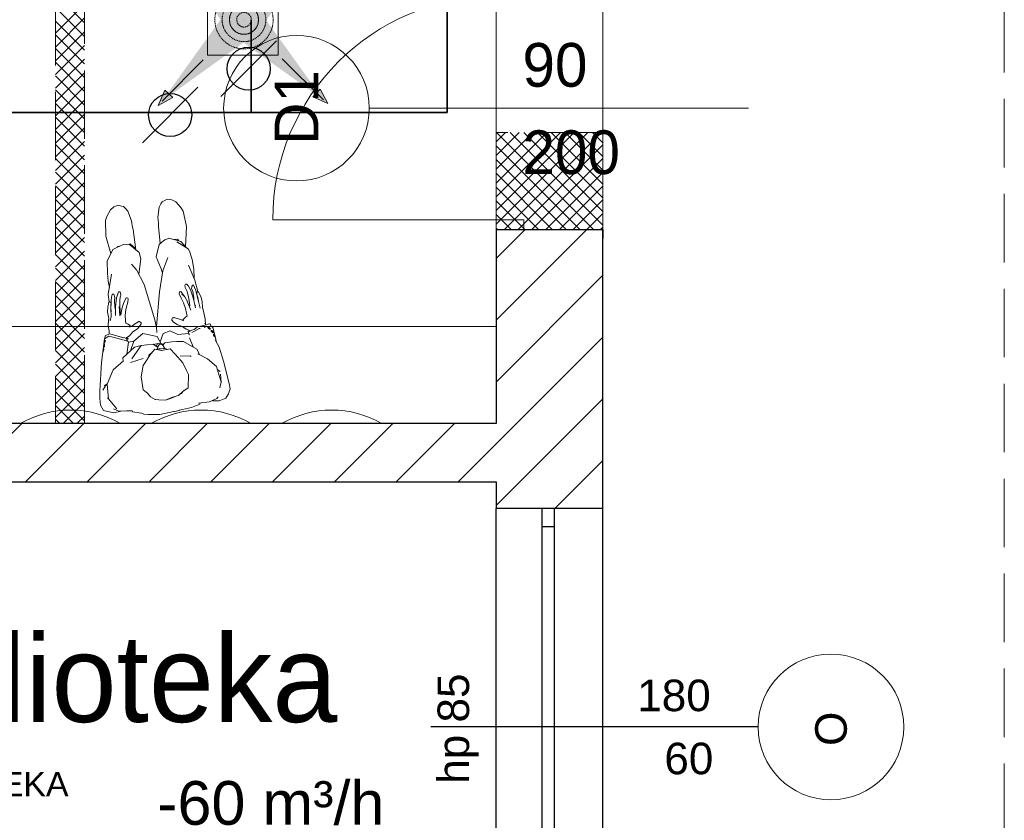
# Model space of a CAD drawing. Header units: millimetres. Extents: x -40063 to 512011, y 350190 to 687060.
# Tile 76 of 256: x 160420 to 164476, y 466942 to 470241. Entities that reach past the tile are written whole.
import ezdxf

# ---------------------------------------------------------------- set-up
doc = ezdxf.new("R2010")
doc.units = ezdxf.units.MM
doc.linetypes.add('DASHED', pattern=[0.75, 0.5, -0.25])
doc.linetypes.add('Krawędzie ukryte', pattern=[391.222223, 282.222223, -109])
doc.layers.get('0').update_dxf_attribs({"color": 8})
doc.layers.add('AP_nawiew N2', color=4, linetype='Continuous', lineweight=35)
for name, color, linetype in [('Elementy Modelu - Strefy', 8, 'Continuous'), ('IS_opisy', 7, 'Continuous'), ('IS_urządzenia', 7, 'Continuous'), ('J_opis pomieszczeń', 8, 'Continuous'), ('Konstrukcja - Ściany zew', 8, 'Continuous'), ('Opisy - Teksty', 8, 'Continuous'), ('Wnętrze - Umeblowanie', 8, 'Continuous'), ('X_ref', 8, 'Continuous')]:
    doc.layers.add(name, color=color, linetype=linetype)
doc.styles.add('FDBES', font='simplex.shx')
doc.styles.add('GENERATED_STYLE_1', font='arial.ttf')
doc.styles.add('GENERATED_STYLE_2', font='txt')
doc.styles.add('Schedule-Header', font='arial.ttf')
doc.dimstyles.new('FDBES', dxfattribs={"dimscale": 50, "dimtxt": 4, "dimasz": 2.5, "dimexe": 0.8, "dimexo": 2, "dimgap": 1, "dimtad": 1, "dimdsep": 46, "dimtxsty": 'FDBES', "dimcen": 2.5, "dimclrd": 4, "dimclre": 5, "dimadec": 0, "dimazin": 0, "dimtfac": 1, "dimtmove": 0, "dimatfit": 3, "dimfxl": 1, "dimarcsym": 0})

# ---------------------------------------------------------------- blocks, each defined once
blk = doc.blocks.new('A$C641D9A09')
at = {"layer": 'IS_urządzenia', "color": 7}
blk.add_line((0, 0), (228.9, 228.9), dxfattribs=at)
blk.add_circle((114.4, 114.4), 88.9, dxfattribs=at)
blk = doc.blocks.new('A$C652FA4B4')
blk.add_blockref('A$C641D9A09', (0, 0))
blk = doc.blocks.new('fdgdfg')
at = {"layer": 'Elementy Modelu - Strefy', "linetype": 'Continuous', "lineweight": 0}
for p, q in [((-180860.3, 467539.9), (-180860.3, 457379.9)), ((-181300.3, 460139.9), (-181300.3, 466119.9))]:
    blk.add_line(p, q, dxfattribs=at)
at = {"layer": 'Elementy Modelu - Strefy', "color": 8, "linetype": 'Continuous', "lineweight": 0}
for p, q in [((-186316.2, 460139.9), (-181300.3, 460139.9)), ((-181300.3, 459899.9), (-184780.3, 459899.9)), ((-181300.3, 457499.9), (-181300.3, 459899.9))]:
    blk.add_line(p, q, dxfattribs=at)
at = {"layer": 'Konstrukcja - Ściany zew', "linetype": 'Krawędzie ukryte', "lineweight": 15}
blk.add_line((-179206.3, 468519.9), (-179206.3, 456749.9), dxfattribs=at)
at = {"layer": 'Konstrukcja - Ściany zew', "color": 8, "linetype": 'Krawędzie ukryte', "lineweight": 13}
for p, q in [((-183115.7, 462289.9), (-183115.7, 460139.9)), ((-182995.7, 460139.9), (-182995.7, 462289.9)), ((-180860.3, 461339.9), (-181300.3, 461339.9)), ((-181300.3, 461339.9), (-181300.3, 460939.9)), ((-180860.3, 460939.9), (-180860.3, 461339.9)), ((-181300.3, 460939.9), (-180860.3, 460939.9)), ((-183115.7, 460139.9), (-182995.7, 460139.9))]:
    blk.add_line(p, q, dxfattribs=at)
at = {"layer": 'Konstrukcja - Ściany zew', "color": 8, "linetype": 'Continuous', "lineweight": 13}
for p, q in [((-182995.7, 461792.1), (-183115.7, 461912.1)), ((-183115.7, 461748.4), (-182995.7, 461868.4)), ((-182995.7, 461735.5), (-183115.7, 461855.5)), ((-183115.7, 461691.8), (-182995.7, 461811.8)), ((-182995.7, 461678.9), (-183115.7, 461798.9)), ((-183115.7, 461635.2), (-182995.7, 461755.2)), ((-182995.7, 461622.4), (-183115.7, 461742.4)), ((-183115.7, 461578.7), (-182995.7, 461698.7)), ((-182995.7, 461565.8), (-183115.7, 461685.8)), ((-183115.7, 461522.1), (-182995.7, 461642.1)), ((-182995.7, 461509.2), (-183115.7, 461629.2)), ((-183115.7, 461465.5), (-182995.7, 461585.5)), ((-182995.7, 461452.6), (-183115.7, 461572.6)), ((-183115.7, 461409), (-182995.7, 461529)), ((-182995.7, 461396.1), (-183115.7, 461516.1)), ((-183115.7, 461352.4), (-182995.7, 461472.4)), ((-182995.7, 461339.5), (-183115.7, 461459.5)), ((-181822.5, 461439.9), (-180260.3, 461439.9)), ((-183115.7, 461295.8), (-182995.7, 461415.8)), ((-182995.7, 461282.9), (-183115.7, 461402.9)), ((-183115.7, 461239.3), (-182995.7, 461359.3)), ((-182995.7, 461226.4), (-183115.7, 461346.4)), ((-181300.3, 461301.1), (-181261.4, 461339.9)), ((-181300.3, 461244.5), (-181204.9, 461339.9)), ((-181300.3, 461187.9), (-181148.3, 461339.9)), ((-181300.3, 461131.3), (-181091.7, 461339.9)), ((-181300.3, 461074.8), (-181035.2, 461339.9)), ((-181300.3, 461018.2), (-180978.6, 461339.9)), ((-181300.3, 460961.6), (-180922, 461339.9)), ((-180899, 460939.9), (-181299, 461339.9)), ((-181265.4, 460939.9), (-180865.4, 461339.9)), ((-180860.3, 460957.7), (-181242.4, 461339.9)), ((-180860.3, 461014.3), (-181185.8, 461339.9)), ((-180860.3, 461070.9), (-181129.3, 461339.9)), ((-180860.3, 461127.4), (-181072.7, 461339.9)), ((-180860.3, 461184), (-181016.1, 461339.9)), ((-180860.3, 461240.6), (-180959.6, 461339.9)), ((-180860.3, 461297.1), (-180903, 461339.9)), ((-183115.7, 461182.7), (-182995.7, 461302.7)), ((-182995.7, 461169.8), (-183115.7, 461289.8)), ((-180955.5, 460939.9), (-181300.3, 461284.6)), ((-181208.9, 460939.9), (-180860.3, 461288.5)), ((-183115.7, 461126.1), (-182995.7, 461246.1)), ((-182995.7, 461113.2), (-183115.7, 461233.2)), ((-181012.1, 460939.9), (-181300.3, 461228)), ((-181152.3, 460939.9), (-180860.3, 461231.9)), ((-183115.7, 461069.6), (-182995.7, 461189.6)), ((-182995.7, 461056.7), (-183115.7, 461176.7)), ((-181068.7, 460939.9), (-181300.3, 461171.5)), ((-181095.7, 460939.9), (-180860.3, 461175.4)), ((-183115.7, 461013), (-182995.7, 461133)), ((-182995.7, 461000.1), (-183115.7, 461120.1)), ((-181125.2, 460939.9), (-181300.3, 461114.9)), ((-181039.2, 460939.9), (-180860.3, 461118.8)), ((-183115.7, 460956.4), (-182995.7, 461076.4)), ((-182995.7, 460943.5), (-183115.7, 461063.5)), ((-181181.8, 460939.9), (-181300.3, 461058.3)), ((-180982.6, 460939.9), (-180860.3, 461062.2)), ((-183115.7, 460899.9), (-182995.7, 461019.9)), ((-182995.7, 460887), (-183115.7, 461007)), ((-181238.4, 460939.9), (-181300.3, 461001.7)), ((-180926, 460939.9), (-180860.3, 461005.7)), ((-183115.7, 460843.3), (-182995.7, 460963.3)), ((-182995.7, 460830.4), (-183115.7, 460950.4)), ((-181300.3, 460979.9), (-182220.3, 460979.9)), ((-181300.3, 460939.9), (-181300.3, 460979.9)), ((-181300.3, 460979.9), (-181185.3, 460979.9)), ((-181294.9, 460939.9), (-181300.3, 460945.2)), ((-181185.3, 460979.9), (-181185.3, 460939.9)), ((-180869.5, 460939.9), (-180860.3, 460949.1)), ((-183115.7, 460786.7), (-182995.7, 460906.7)), ((-181185.3, 460939.9), (-181300.3, 460939.9)), ((-181300.3, 460939.9), (-181185.3, 460939.9)), ((-181300.3, 460939.9), (-181300.3, 460902.9)), ((-181185.3, 460939.9), (-180860.3, 460939.9)), ((-180860.3, 460939.9), (-180860.3, 460902.9)), ((-182995.7, 460773.8), (-183115.7, 460893.8)), ((-183115.7, 460730.2), (-182995.7, 460850.2)), ((-182995.7, 460717.3), (-183115.7, 460837.3)), ((-183115.7, 460673.6), (-182995.7, 460793.6)), ((-182995.7, 460660.7), (-183115.7, 460780.7)), ((-183115.7, 460617), (-182995.7, 460737)), ((-182995.7, 460604.1), (-183115.7, 460724.1)), ((-183115.7, 460560.4), (-182995.7, 460680.4)), ((-182995.7, 460547.5), (-183115.7, 460667.5)), ((-183115.7, 460503.9), (-182995.7, 460623.9)), ((-182995.7, 460491), (-183115.7, 460611)), ((-185925.5, 460539.9), (-181300.3, 460539.9)), ((-183115.7, 460447.3), (-182995.7, 460567.3)), ((-182995.7, 460434.4), (-183115.7, 460554.4)), ((-183115.7, 460390.7), (-182995.7, 460510.7)), ((-182995.7, 460377.8), (-183115.7, 460497.8)), ((-183115.7, 460334.2), (-182995.7, 460454.2)), ((-182995.7, 460321.3), (-183115.7, 460441.3)), ((-183115.7, 460277.6), (-182995.7, 460397.6)), ((-182995.7, 460264.7), (-183115.7, 460384.7)), ((-183115.7, 460221), (-182995.7, 460341)), ((-182995.7, 460208.1), (-183115.7, 460328.1)), ((-183115.7, 460164.5), (-182995.7, 460284.5)), ((-182995.7, 460151.6), (-183115.7, 460271.6)), ((-183040.5, 460139.9), (-183115.7, 460215)), ((-183083.7, 460139.9), (-182995.7, 460227.9)), ((-183027.1, 460139.9), (-182995.7, 460171.3)), ((-183097.1, 460139.9), (-183115.7, 460158.4))]:
    blk.add_line(p, q, dxfattribs=at)
at = {"layer": 'Konstrukcja - Ściany zew', "color": 8, "linetype": 'Continuous'}
for p, q in [((-181300.3, 460820.3), (-181180.7, 460939.9)), ((-181300.3, 460565.7), (-180926.1, 460939.9)), ((-181300.3, 460939.9), (-181300.3, 460902.9)), ((-181300.3, 460939.9), (-181185.3, 460939.9)), ((-181300.3, 460939.9), (-181300.3, 460139.9)), ((-181185.3, 460939.9), (-180860.3, 460939.9)), ((-180860.3, 460939.9), (-180860.3, 460902.9)), ((-180860.3, 459789.9), (-180860.3, 460939.9)), ((-181300.3, 460311.2), (-180860.3, 460751.2)), ((-181300.3, 460056.6), (-180860.3, 460496.6)), ((-181300.3, 459802.1), (-180860.3, 460242.1)), ((-181057.9, 459789.9), (-180860.3, 459987.5)), ((-181300.3, 459899.9), (-181300.3, 459789.9)), ((-181110.3, 459789.9), (-181300.3, 459789.9)), ((-181060.3, 459789.9), (-181110.3, 459789.9)), ((-180860.3, 459789.9), (-181060.3, 459789.9))]:
    blk.add_line(p, q, dxfattribs=at)
at = {"layer": 'Konstrukcja - Ściany zew', "linetype": 'Continuous'}
for p, q in [((-181300.3, 460139.9), (-186316.2, 460139.9)), ((-183493.5, 459899.9), (-183253.5, 460139.9)), ((-183238.9, 459899.9), (-182998.9, 460139.9)), ((-182984.3, 459899.9), (-182744.3, 460139.9)), ((-182729.8, 459899.9), (-182489.8, 460139.9)), ((-182475.2, 459899.9), (-182235.2, 460139.9)), ((-182220.7, 459899.9), (-181980.7, 460139.9)), ((-181966.1, 459899.9), (-181726.1, 460139.9)), ((-181711.6, 459899.9), (-181471.6, 460139.9)), ((-181457, 459899.9), (-181300.3, 460056.6)), ((-184780.3, 459899.9), (-181300.3, 459899.9)), ((-181300.3, 457989.9), (-181300.3, 459789.9)), ((-181110.3, 459714.9), (-181110.3, 459789.9)), ((-181060.3, 459789.9), (-181110.3, 459789.9)), ((-181060.3, 459789.9), (-181060.3, 459714.9)), ((-180860.3, 457989.9), (-180860.3, 459789.9)), ((-181060.3, 459714.9), (-181110.3, 459714.9)), ((-181110.3, 458064.9), (-181110.3, 459714.9)), ((-181060.3, 459714.9), (-181060.3, 458064.9)), ((-180220.4, 458889.9), (-181568.5, 458889.9))]:
    blk.add_line(p, q, dxfattribs=at)
at = {"layer": 'Konstrukcja - Ściany zew', "color": 8, "linetype": 'Continuous', "lineweight": 13}
for centre, radius, start, end in [((-181300.3, 460979.9), 920, 90, 180), ((-182122.5, 461439.9), 300, 90, 270), ((-182122.5, 461439.9), 300, 270, 90), ((-183053.7, 459787.1), 408.9, 59.6181, 120.3819), ((-182515.4, 459787.1), 408.9, 59.6181, 120.3819), ((-182515.4, 459787.1), 408.9, 59.6181, 120.3819), ((-181977.1, 459787.1), 408.9, 59.6181, 120.3819)]:
    blk.add_arc(centre, radius, start, end, dxfattribs=at)
at = {"layer": 'Konstrukcja - Ściany zew', "color": 251, "linetype": 'Continuous', "lineweight": 13}
for start, end in [(90, 270), (270, 90)]:
    blk.add_arc((-179920.4, 458889.9), 300, start, end, dxfattribs=at)
at = {"layer": 'Wnętrze - Umeblowanie', "color": 8, "linetype": 'Continuous', "lineweight": 13}
for p, q in [((-182655.9, 461064.3), (-182667.9, 461057.6)), ((-182636.5, 461062.4), (-182655.9, 461064.3)), ((-182875, 461033.6), (-182889, 461021.3)), ((-182856.6, 461040.1), (-182875, 461033.6)), ((-182843.3, 461036.5), (-182856.6, 461040.1)), ((-182834.8, 461034.1), (-182843.3, 461036.5)), ((-182827.8, 461028.3), (-182834.8, 461034.1)), ((-182827.8, 461028.3), (-182817.5, 461015.7)), ((-182693.4, 460989), (-182688, 461031.4)), ((-182688, 461031.4), (-182681, 461046)), ((-182675.6, 461053.3), (-182681, 461046)), ((-182667.9, 461057.6), (-182675.6, 461053.3)), ((-182620, 461053.7), (-182636.5, 461062.4)), ((-182620, 461053.7), (-182599.2, 461030.6)), ((-182589.2, 461015.6), (-182599.2, 461030.6)), ((-182903.6, 460993.8), (-182909.8, 460976.9)), ((-182903.6, 460993.8), (-182889, 461021.3)), ((-182817.5, 461015.7), (-182802.2, 460975.9)), ((-182692.9, 460978.5), (-182693.4, 460989)), ((-182589.2, 461015.6), (-182576.2, 460952.3)), ((-182907.3, 460912.4), (-182909.8, 460976.9)), ((-182802.2, 460975.9), (-182800.2, 460965.5)), ((-182800.3, 460965.6), (-182800.2, 460965.5)), ((-182800.2, 460965.5), (-182799.3, 460954.7)), ((-182799.3, 460954.7), (-182795.9, 460939.4)), ((-182692.9, 460978.5), (-182692.8, 460978.5)), ((-182691.2, 460967.8), (-182692.9, 460978.5)), ((-182690.9, 460952.1), (-182691.2, 460967.8)), ((-182683.7, 460881.8), (-182690.9, 460952.1)), ((-182579.8, 460868.4), (-182576.2, 460952.3)), ((-182907.3, 460912.4), (-182886.8, 460841.6)), ((-182795.9, 460939.4), (-182784.3, 460856.5)), ((-182669.3, 460894.6), (-182648.4, 460904.2)), ((-182648.4, 460904.2), (-182599.2, 460890.7)), ((-182834.3, 460879.7), (-182879.1, 460857.4)), ((-182860.6, 460866.6), (-182859.2, 460869.9)), ((-182859.2, 460869.9), (-182852, 460870.9)), ((-182809.2, 460877.3), (-182834.3, 460879.7)), ((-182811.8, 460877.6), (-182807.9, 460880.6)), ((-182770.9, 460845.2), (-182809.2, 460877.3)), ((-182807.9, 460880.6), (-182786.9, 460863.6)), ((-182786.9, 460863.6), (-182785.6, 460857.6)), ((-182688, 460878), (-182700.6, 460827.2)), ((-182669.3, 460894.6), (-182688, 460878)), ((-182666.7, 460895.8), (-182665.2, 460897.8)), ((-182665.2, 460897.8), (-182663.7, 460897.2)), ((-182626.7, 460898.2), (-182612.9, 460899.6)), ((-182615.1, 460888.7), (-182568.4, 460860.6)), ((-182612.9, 460899.6), (-182607.8, 460893)), ((-182578.1, 460866.5), (-182599.2, 460890.7)), ((-182568.4, 460860.6), (-182563.8, 460850.2)), ((-182879.1, 460857.4), (-182902.3, 460809.5)), ((-182764, 460819.3), (-182770.9, 460845.2)), ((-182700.6, 460827.2), (-182680.2, 460777.5)), ((-182673, 460769.2), (-182653, 460824.5)), ((-182552.2, 460816.1), (-182563.8, 460850.2)), ((-182902.3, 460809.5), (-182900.9, 460759.3)), ((-182802.5, 460797.3), (-182781.1, 460773.5)), ((-182764, 460819.3), (-182772.1, 460756.3)), ((-182541.6, 460731.8), (-182567.5, 460793.4)), ((-182545.9, 460777), (-182552.2, 460816.1)), ((-182898.7, 460727.2), (-182900.9, 460759.3)), ((-182897.7, 460671.4), (-182885.1, 460755.2)), ((-182781.1, 460773.5), (-182749.4, 460712.7)), ((-182673, 460769.2), (-182687.1, 460683.7)), ((-182680.2, 460777.5), (-182674.5, 460760.2)), ((-182544.7, 460739.1), (-182545.9, 460777)), ((-182893.3, 460700.6), (-182898.7, 460727.2)), ((-182749.4, 460712.7), (-182706.1, 460568.1)), ((-182581.9, 460709.2), (-182581.3, 460711.9)), ((-182580.6, 460701.3), (-182581.9, 460709.2)), ((-182579.3, 460714.2), (-182581.3, 460711.9)), ((-182580.6, 460701.3), (-182572.5, 460684.7)), ((-182574.6, 460715.1), (-182579.3, 460714.2)), ((-182567.4, 460706.2), (-182574.6, 460715.1)), ((-182567.4, 460706.2), (-182558.6, 460691.3)), ((-182554.9, 460696.3), (-182553.2, 460704.9)), ((-182552.9, 460707.4), (-182553.7, 460700.4)), ((-182553.7, 460700.4), (-182553.7, 460700.4)), ((-182552.1, 460710.8), (-182552.9, 460707.4)), ((-182552.1, 460710.8), (-182550, 460711)), ((-182546.3, 460711), (-182550, 460711)), ((-182542.3, 460701.3), (-182546.3, 460711)), ((-182536.5, 460688), (-182542.3, 460701.3)), ((-182528.3, 460683.8), (-182541.6, 460731.8)), ((-182894, 460641.6), (-182897.7, 460671.4)), ((-182884.3, 460661.3), (-182886.4, 460647.6)), ((-182884.3, 460661.3), (-182881.9, 460672.4)), ((-182880.7, 460673.5), (-182881.9, 460672.4)), ((-182880.7, 460673.5), (-182875.5, 460672.9)), ((-182875.5, 460672.9), (-182870.3, 460660)), ((-182872.7, 460647), (-182870.3, 460660)), ((-182868.7, 460620.8), (-182864.4, 460658.1)), ((-182860.5, 460671.2), (-182864.4, 460658.1)), ((-182855.4, 460683), (-182860.5, 460671.2)), ((-182855.4, 460683), (-182850.6, 460683.1)), ((-182850.6, 460683.1), (-182848.5, 460681.4)), ((-182850.6, 460651.7), (-182846.9, 460667.1)), ((-182848.5, 460681.4), (-182847.3, 460678.8)), ((-182847.3, 460678.8), (-182846.5, 460669.7)), ((-182846.5, 460669.7), (-182846.9, 460667.1)), ((-182825.2, 460656.3), (-182823.1, 460658.1)), ((-182820.6, 460658.4), (-182823.1, 460658.1)), ((-182817.7, 460656.6), (-182820.6, 460658.4)), ((-182699.5, 460539.8), (-182687.1, 460683.7)), ((-182606.3, 460678.8), (-182605, 460681.7)), ((-182605.5, 460675.1), (-182606.3, 460678.8)), ((-182605.5, 460675.1), (-182597.9, 460656.4)), ((-182605, 460681.7), (-182602, 460684)), ((-182598, 460682.5), (-182602, 460684)), ((-182598, 460682.5), (-182592.3, 460675)), ((-182586, 460666.5), (-182594.6, 460674)), ((-182592.3, 460675), (-182583, 460663.1)), ((-182586, 460666.5), (-182583, 460663.1)), ((-182583, 460663.1), (-182571.9, 460643.8)), ((-182572.5, 460684.7), (-182565.8, 460655.3)), ((-182558.6, 460691.3), (-182547.6, 460657.7)), ((-182549.4, 460684.1), (-182554.9, 460696.3)), ((-182545.9, 460657.8), (-182549.4, 460684.1)), ((-182538.5, 460617.2), (-182547.6, 460657.7)), ((-182545.9, 460657.8), (-182545, 460646.2)), ((-182536.5, 460688), (-182529.8, 460659.1)), ((-182531.7, 460683), (-182532.8, 460673.7)), ((-182532.8, 460673.7), (-182528.9, 460659.8)), ((-182529.5, 460684), (-182531.7, 460683)), ((-182530.6, 460662.5), (-182529.7, 460658.9)), ((-182519.2, 460615.9), (-182529.8, 460659.1)), ((-182529.8, 460659.1), (-182529.8, 460659.1)), ((-182529.4, 460657.5), (-182529.7, 460658.9)), ((-182526.3, 460683.4), (-182529.5, 460684)), ((-182528.9, 460659.8), (-182526.4, 460645.1)), ((-182521.7, 460674), (-182526.3, 460683.4)), ((-182516.7, 460663.8), (-182521.7, 460674)), ((-182516.7, 460663.8), (-182512.7, 460648.4)), ((-182901, 460599.8), (-182899.7, 460621)), ((-182897.5, 460632.2), (-182899.7, 460621)), ((-182895, 460641.5), (-182897.5, 460632.2)), ((-182891.4, 460641.8), (-182895, 460641.5)), ((-182891.4, 460641.8), (-182889.2, 460640.9)), ((-182886.6, 460633.4), (-182889.2, 460640.9)), ((-182887.4, 460618.6), (-182886.6, 460632.2)), ((-182886.3, 460601.8), (-182887.4, 460618.6)), ((-182886.8, 460616.1), (-182886.4, 460647.6)), ((-182872.7, 460647), (-182870.3, 460620)), ((-182868.7, 460609.5), (-182870.3, 460620)), ((-182868.7, 460584.9), (-182868.7, 460620.8)), ((-182852.4, 460623.1), (-182852.4, 460623)), ((-182850.3, 460583.7), (-182852.4, 460623)), ((-182850.4, 460641.3), (-182850.6, 460651.7)), ((-182850.3, 460622.8), (-182850.4, 460641.3)), ((-182847.2, 460592.4), (-182850.3, 460622.8)), ((-182841.8, 460612.8), (-182835.1, 460635.3)), ((-182835.1, 460635.3), (-182829.8, 460647.7)), ((-182829.8, 460647.7), (-182825.2, 460656.3)), ((-182824.9, 460610.6), (-182819.7, 460630.4)), ((-182819.7, 460630.4), (-182817.2, 460640.6)), ((-182816.3, 460654.6), (-182817.7, 460656.6)), ((-182817.2, 460640.6), (-182816.3, 460654.6)), ((-182597.9, 460656.4), (-182588.1, 460638.1)), ((-182579.1, 460614.1), (-182588.1, 460638.1)), ((-182572.7, 460645.1), (-182557.7, 460608)), ((-182569.9, 460638), (-182571.9, 460643.8)), ((-182565.8, 460655.3), (-182561.6, 460626.4)), ((-182564.2, 460624.1), (-182561.6, 460626.4)), ((-182541, 460630.3), (-182542.4, 460634.5)), ((-182541.5, 460631.9), (-182541.8, 460631.8)), ((-182539.2, 460625.7), (-182540.9, 460627.7)), ((-182512.7, 460648.4), (-182511.3, 460644)), ((-182509.5, 460616.9), (-182511.3, 460644)), ((-182509.5, 460616.9), (-182506.3, 460608.9)), ((-182896.1, 460572.8), (-182901, 460599.8)), ((-182889.5, 460563.2), (-182885.3, 460580.6)), ((-182885.3, 460580.6), (-182886.8, 460616.1)), ((-182886.1, 460600.9), (-182886.3, 460601.8)), ((-182868.7, 460594.5), (-182869.1, 460594.9)), ((-182868.7, 460596.4), (-182868.9, 460594.7)), ((-182868.8, 460594.7), (-182868.7, 460594.7)), ((-182850.3, 460583.7), (-182850.3, 460583.7)), ((-182845.1, 460591.4), (-182847.2, 460592.5)), ((-182845.7, 460587.5), (-182841.8, 460612.8)), ((-182827.9, 460585.1), (-182824.9, 460610.6)), ((-182827.3, 460564.4), (-182827.9, 460585.1)), ((-182627.9, 460576.5), (-182632.6, 460575.7)), ((-182627.9, 460576.5), (-182626, 460576.8)), ((-182604.6, 460570.7), (-182626, 460576.8)), ((-182592.5, 460565.8), (-182582.8, 460576.5)), ((-182573.5, 460584.2), (-182582.8, 460576.5)), ((-182575.3, 460594.6), (-182579.1, 460614.1)), ((-182573.5, 460584.2), (-182575.3, 460594.6)), ((-182498.9, 460571.8), (-182506.3, 460608.9)), ((-182897.5, 460565.7), (-182897.7, 460542.5)), ((-182894.4, 460522), (-182897.7, 460542.5)), ((-182896.1, 460572.8), (-182897.5, 460565.7)), ((-182894.7, 460567.6), (-182894.7, 460567.6)), ((-182824.9, 460552.3), (-182827.3, 460564.4)), ((-182825.4, 460554.6), (-182820.3, 460551.7)), ((-182815.8, 460549.6), (-182825.3, 460554.1)), ((-182804.2, 460540.3), (-182815.8, 460549.6)), ((-182809.8, 460537.4), (-182790.8, 460547.4)), ((-182793.6, 460547.6), (-182798.7, 460543.3)), ((-182771.8, 460560.5), (-182793.6, 460547.6)), ((-182777.9, 460531), (-182767.2, 460542.5)), ((-182771.8, 460560.5), (-182768.7, 460560.6)), ((-182768.7, 460560.6), (-182762.9, 460555.7)), ((-182761.9, 460551.1), (-182767.2, 460542.5)), ((-182762.9, 460555.7), (-182761.9, 460551.1)), ((-182699.3, 460536.1), (-182706.1, 460568.1)), ((-182698.1, 460515.7), (-182699.5, 460539.8)), ((-182635.9, 460570.5), (-182632.6, 460575.7)), ((-182635.8, 460565.8), (-182635.9, 460570.5)), ((-182635.8, 460565.8), (-182634.7, 460564.8)), ((-182628.7, 460558.6), (-182634.7, 460564.8)), ((-182628.7, 460558.6), (-182613.5, 460548.6)), ((-182591.1, 460538.7), (-182613.5, 460548.6)), ((-182604.6, 460570.7), (-182586.1, 460563.2)), ((-182577.1, 460529), (-182591.1, 460538.7)), ((-182530.4, 460538.2), (-182544.6, 460528.4)), ((-182530.4, 460538.2), (-182493.8, 460547.6)), ((-182529.6, 460538.6), (-182530.4, 460538.2)), ((-182529.6, 460538.6), (-182529.3, 460538.5)), ((-182496, 460538.2), (-182502.6, 460536.5)), ((-182499.9, 460554.2), (-182497.1, 460546.8)), ((-182498.9, 460571.8), (-182498, 460549.1)), ((-182496, 460538.2), (-182471, 460540.9)), ((-182493.8, 460547.6), (-182483.7, 460551.3)), ((-182487.2, 460536.8), (-182487.3, 460535.8)), ((-182487.3, 460535.8), (-182486.8, 460534.5)), ((-182487.2, 460536.8), (-182486.6, 460537.3)), ((-182486.6, 460537.3), (-182486.1, 460537.3)), ((-182483.8, 460536.7), (-182486.1, 460537.3)), ((-182483.1, 460536.5), (-182483.8, 460536.7)), ((-182482, 460551.7), (-182483.7, 460551.3)), ((-182480.4, 460534.6), (-182483.1, 460536.5)), ((-182481.8, 460535.9), (-182483, 460536.4)), ((-182482, 460551.7), (-182476.4, 460549.4)), ((-182481.8, 460535.9), (-182480.4, 460534.6)), ((-182476.4, 460549.4), (-182474.9, 460540.4)), ((-182471, 460540.9), (-182465.1, 460533.8)), ((-182895, 460500.8), (-182914.1, 460490)), ((-182910.3, 460501.7), (-182912.2, 460491.1)), ((-182910.3, 460501.7), (-182892.3, 460509.8)), ((-182862, 460492.1), (-182895, 460500.8)), ((-182894.4, 460522), (-182894.4, 460508.8)), ((-182892.3, 460509.8), (-182892.3, 460509.8)), ((-182882, 460507.5), (-182892.3, 460509.8)), ((-182892.3, 460509.8), (-182892.3, 460509.8)), ((-182857.9, 460500.2), (-182882, 460507.5)), ((-182840.4, 460495), (-182857.9, 460500.2)), ((-182853.6, 460498.9), (-182834.2, 460494)), ((-182840.4, 460495), (-182840.4, 460495)), ((-182829.5, 460493.1), (-182840.4, 460495)), ((-182825.1, 460492.2), (-182810.8, 460502)), ((-182796.7, 460518.2), (-182810.8, 460502)), ((-182796.7, 460518.2), (-182777.9, 460531)), ((-182755.9, 460510.8), (-182792, 460479.1)), ((-182696.7, 460498.7), (-182755.9, 460510.8)), ((-182680, 460469.3), (-182696.7, 460498.7)), ((-182671.6, 460511), (-182684.1, 460476.5)), ((-182642.4, 460522.6), (-182671.6, 460511)), ((-182611.8, 460507), (-182642.4, 460522.6)), ((-182566.5, 460511.4), (-182611.8, 460507)), ((-182559, 460522.1), (-182577.1, 460529)), ((-182563.9, 460523.4), (-182568.9, 460519.1)), ((-182568.9, 460519.1), (-182565.3, 460507.5)), ((-182565.2, 460507.8), (-182566.1, 460505.6)), ((-182566, 460521), (-182562.2, 460520.5)), ((-182563.1, 460509.1), (-182565.2, 460507.8)), ((-182563.3, 460523.7), (-182563.9, 460523.4)), ((-182554.3, 460524.5), (-182562.9, 460520.2)), ((-182544.6, 460528.4), (-182554.3, 460524.5)), ((-182550.7, 460516.6), (-182553.2, 460515.1)), ((-182528.1, 460528.9), (-182550.7, 460516.6)), ((-182523.9, 460531.3), (-182525.6, 460530.3)), ((-182519.1, 460532.5), (-182523.9, 460531.3)), ((-182486.8, 460534.5), (-182485.5, 460532.6)), ((-182485.5, 460532.6), (-182484.3, 460531.4)), ((-182481, 460529.3), (-182484.3, 460531.4)), ((-182481, 460529.3), (-182481, 460529.3)), ((-182481, 460529.3), (-182479.1, 460528.8)), ((-182478.8, 460532.9), (-182480.4, 460534.6)), ((-182478, 460528.7), (-182479.1, 460528.8)), ((-182477.8, 460531.4), (-182478.8, 460532.9)), ((-182478, 460531.2), (-182477.4, 460529.2)), ((-182477.4, 460529.2), (-182478, 460528.7)), ((-182477.8, 460530.7), (-182477.8, 460531.4)), ((-182473.8, 460523), (-182473.5, 460523.8)), ((-182473.5, 460521.3), (-182473.8, 460523)), ((-182472.1, 460524.1), (-182473.5, 460523.8)), ((-182472.5, 460519.5), (-182473.5, 460521.3)), ((-182470.1, 460516.8), (-182472.5, 460519.5)), ((-182470.3, 460523.3), (-182472.1, 460524.1)), ((-182472.1, 460524.1), (-182471.3, 460523.9)), ((-182471.3, 460523.9), (-182469.7, 460523)), ((-182469.7, 460523), (-182470.3, 460523.3)), ((-182470.1, 460516.8), (-182466.6, 460514.7)), ((-182467.8, 460521.8), (-182469.7, 460523)), ((-182466.4, 460520.1), (-182467.8, 460521.8)), ((-182465.8, 460514.3), (-182466.6, 460514.7)), ((-182466.4, 460520.1), (-182465.2, 460518.3)), ((-182464.5, 460514.5), (-182465.8, 460514.3)), ((-182465.2, 460518.3), (-182464.9, 460517.7)), ((-182465.1, 460533.8), (-182458.3, 460503.1)), ((-182464.9, 460517.7), (-182464.2, 460515.3)), ((-182464.7, 460506.2), (-182464.4, 460507.3)), ((-182464.7, 460506.2), (-182464.6, 460505.4)), ((-182464.6, 460505.4), (-182464.5, 460504.7)), ((-182464.5, 460514.5), (-182464.2, 460515.3)), ((-182463.9, 460503), (-182464.5, 460504.7)), ((-182464.4, 460507.3), (-182463.7, 460507.8)), ((-182463.1, 460501.2), (-182463.9, 460503)), ((-182462.6, 460507.7), (-182463.7, 460507.8)), ((-182463.1, 460501.2), (-182461.9, 460499.7)), ((-182461.3, 460506.9), (-182462.6, 460507.7)), ((-182459.1, 460497.7), (-182461.9, 460499.7)), ((-182461.3, 460506.9), (-182460.7, 460506.3)), ((-182458.7, 460504), (-182460.7, 460506.3)), ((-182458.1, 460497.5), (-182459.1, 460497.7)), ((-182457.5, 460501.2), (-182458.7, 460504)), ((-182458.1, 460497.5), (-182457.4, 460498)), ((-182457.5, 460501.2), (-182457.3, 460500.5)), ((-182457.1, 460499), (-182457.4, 460498)), ((-182457.1, 460499), (-182457.3, 460500.5)), ((-182457.3, 460498.5), (-182451.8, 460474)), ((-182925.4, 460392), (-182914.1, 460490)), ((-182917.1, 460459.5), (-182916, 460464.5)), ((-182917.1, 460459.5), (-182916.9, 460457.3)), ((-182916.9, 460457.3), (-182916.4, 460456.2)), ((-182916.4, 460456.2), (-182916.1, 460455.6)), ((-182916.1, 460463.3), (-182915.7, 460465.6)), ((-182916.1, 460455.6), (-182915, 460456.5)), ((-182915.8, 460464.9), (-182916, 460464.5)), ((-182915.9, 460457.6), (-182914.8, 460461.5)), ((-182915.7, 460465.6), (-182914.9, 460466.7)), ((-182913, 460480.4), (-182915, 460474.9)), ((-182915, 460474.9), (-182914.9, 460472.6)), ((-182915, 460456.5), (-182914.6, 460457.2)), ((-182914.9, 460472.6), (-182914.7, 460472)), ((-182914.1, 460466.4), (-182914.9, 460466.7)), ((-182914.7, 460472), (-182913.9, 460472.2)), ((-182914.1, 460458.3), (-182914.6, 460457.2)), ((-182914, 460466.2), (-182914.1, 460466.4)), ((-182914.1, 460458.3), (-182913.4, 460461.4)), ((-182914, 460466.2), (-182913.4, 460464.7)), ((-182912.2, 460474.2), (-182913.9, 460472.2)), ((-182913.4, 460464.7), (-182913.4, 460463.2)), ((-182913.4, 460461.4), (-182913.4, 460463.2)), ((-182913, 460480.4), (-182911.8, 460481.9)), ((-182912.2, 460474.2), (-182910.2, 460478.6)), ((-182911.8, 460481.9), (-182910.7, 460482.6)), ((-182910.7, 460482.6), (-182910.2, 460482.6)), ((-182910.2, 460482.6), (-182910, 460482)), ((-182910.2, 460478.6), (-182910, 460481.5)), ((-182910, 460482), (-182910, 460481.5)), ((-182832.6, 460483.8), (-182862, 460492.1)), ((-182837.6, 460411.1), (-182790.5, 460455)), ((-182816.3, 460478.7), (-182832.6, 460483.8)), ((-182815.7, 460490.3), (-182829.5, 460493.1)), ((-182815.7, 460490.3), (-182824.9, 460490.4)), ((-182822, 460484.7), (-182823.6, 460485.2)), ((-182822, 460484.7), (-182821.5, 460485.7)), ((-182821.6, 460493.3), (-182818.3, 460492.1)), ((-182818.3, 460492.1), (-182821.1, 460491.4)), ((-182813.9, 460475.5), (-182820.8, 460426.8)), ((-182819.8, 460479.8), (-182815.7, 460490.3)), ((-182815.7, 460490.3), (-182818.3, 460492.1)), ((-182813.9, 460475.5), (-182816.3, 460478.7)), ((-182792, 460479.1), (-182814.5, 460476.3)), ((-182806.5, 460440.1), (-182792, 460479.1)), ((-182762.4, 460461.9), (-182797.7, 460411.5)), ((-182762.4, 460461.9), (-182790.5, 460455)), ((-182739.7, 460465.3), (-182762.4, 460461.9)), ((-182762.4, 460461.9), (-182762.4, 460461.9)), ((-182713.4, 460467.4), (-182739.7, 460465.3)), ((-182695.2, 460454.9), (-182713.4, 460467.4)), ((-182712.1, 460466.5), (-182687.9, 460471.5)), ((-182695.7, 460468.8), (-182701.1, 460459)), ((-182687.9, 460471.5), (-182695.7, 460468.8)), ((-182688, 460465.1), (-182695.3, 460450.9)), ((-182687.2, 460466.7), (-182695.2, 460454.9)), ((-182695.2, 460454.9), (-182695.2, 460454.9)), ((-182676.1, 460466), (-182688, 460465.1)), ((-182687.9, 460471.5), (-182677.4, 460468.5)), ((-182673.5, 460463), (-182677.4, 460468.5)), ((-182676.1, 460466), (-182674.9, 460464.5)), ((-182668.8, 460468.2), (-182675.9, 460466.4)), ((-182674.9, 460464.5), (-182666.2, 460452)), ((-182671.7, 460465), (-182674.4, 460464.2)), ((-182664.3, 460473.1), (-182673.7, 460462.8)), ((-182664.3, 460473.1), (-182635.4, 460477.4)), ((-182615.4, 460479), (-182635.4, 460477.4)), ((-182587.6, 460478.7), (-182615.4, 460479)), ((-182587.6, 460478.7), (-182533.2, 460447.1)), ((-182548.3, 460455.9), (-182562.8, 460494.1)), ((-182441.2, 460454.9), (-182457.9, 460485)), ((-182441.2, 460454.9), (-182423.6, 460396.9)), ((-182919, 460444.4), (-182919.5, 460441.4)), ((-182919.4, 460439.3), (-182919.5, 460441.4)), ((-182919, 460438.1), (-182919.4, 460439.3)), ((-182918.3, 460446.9), (-182919, 460444.4)), ((-182919, 460438.1), (-182918.8, 460437.6)), ((-182918.8, 460437.6), (-182918.5, 460437.9)), ((-182918.7, 460439.8), (-182917.9, 460442.2)), ((-182918.5, 460437.9), (-182917.8, 460438.5)), ((-182918.3, 460446.9), (-182917.1, 460448.5)), ((-182917.3, 460445.2), (-182917.9, 460442.2)), ((-182917, 460440.4), (-182917.8, 460438.5)), ((-182917.4, 460446.4), (-182917.3, 460445.2)), ((-182916.7, 460448.7), (-182917.1, 460448.5)), ((-182917, 460440.4), (-182916, 460445)), ((-182916.4, 460448.2), (-182916.7, 460448.7)), ((-182916.4, 460448.2), (-182916.2, 460446.5)), ((-182916.3, 460447.1), (-182916, 460445)), ((-182754.3, 460379.7), (-182722.3, 460427.2)), ((-182736, 460406.7), (-182730.8, 460417.9)), ((-182730.8, 460417.9), (-182730.1, 460420.6)), ((-182730.1, 460420.6), (-182727.8, 460424.8)), ((-182727.8, 460424.8), (-182717.6, 460432.8)), ((-182722.3, 460427.2), (-182706.5, 460446.2)), ((-182678.2, 460441.7), (-182706.5, 460446.2)), ((-182699.9, 460445.1), (-182695, 460447.3)), ((-182696.7, 460446.5), (-182695.3, 460450.9)), ((-182695, 460447.3), (-182689.4, 460448)), ((-182689.4, 460448), (-182679.5, 460448.7)), ((-182685.2, 460448.3), (-182684.7, 460450)), ((-182679.5, 460448.7), (-182670.9, 460448.9)), ((-182642.7, 460447.8), (-182678.2, 460441.7)), ((-182664.1, 460449.5), (-182670.9, 460448.9)), ((-182666.2, 460452), (-182665.4, 460449.4)), ((-182664.1, 460449.5), (-182659.2, 460448.1)), ((-182653.4, 460446), (-182659.2, 460448.1)), ((-182622.6, 460426.1), (-182642.7, 460447.8)), ((-182622.6, 460426.1), (-182591.1, 460390.6)), ((-182559.9, 460419.7), (-182602.2, 460417.8)), ((-182602.2, 460417.8), (-182602.2, 460417.8)), ((-182556.7, 460416.9), (-182559.9, 460419.7)), ((-182533.2, 460447.1), (-182524.9, 460431.5)), ((-182489.2, 460406.8), (-182528.9, 460427.8)), ((-182524.9, 460431.5), (-182524, 460425.2)), ((-182925.4, 460392), (-182932.2, 460274.3)), ((-182835.4, 460398.9), (-182877.8, 460361.6)), ((-182836.8, 460397.7), (-182837.6, 460411.1)), ((-182754.1, 460408.6), (-182806, 460391.7)), ((-182806, 460391.7), (-182805.9, 460391.7)), ((-182800.2, 460407.4), (-182797.7, 460411.5)), ((-182763, 460333.1), (-182754.3, 460379.7)), ((-182575.5, 460358.6), (-182591.1, 460390.6)), ((-182452.6, 460375.4), (-182489.2, 460406.8)), ((-182432.7, 460310.8), (-182452.6, 460375.4)), ((-182399.2, 460304.6), (-182423.6, 460396.9)), ((-182877.8, 460361.6), (-182902.7, 460302.5)), ((-182763, 460333.1), (-182753.8, 460278.5)), ((-182567.5, 460341.7), (-182575.5, 460358.6)), ((-182567.5, 460341.7), (-182569.3, 460287.9)), ((-182448.6, 460362.6), (-182443, 460358.5)), ((-182443, 460358.5), (-182437.1, 460354.1)), ((-182441.6, 460357.5), (-182440.5, 460357.1)), ((-182432.7, 460310.8), (-182435.8, 460343.6)), ((-182907.1, 460299.4), (-182920.7, 460277.3)), ((-182915.1, 460295.1), (-182903.9, 460302.3)), ((-182907.1, 460299.4), (-182902.1, 460304.1)), ((-182897, 460241.5), (-182902.7, 460302.5)), ((-182438.1, 460287.9), (-182432.7, 460310.8)), ((-182399.2, 460304.6), (-182395.1, 460283.7)), ((-182932.1, 460243.2), (-182932.2, 460274.3)), ((-182753.8, 460278.5), (-182736.1, 460265)), ((-182736.1, 460265), (-182724.3, 460250.6)), ((-182633.5, 460248.3), (-182608.8, 460255.4)), ((-182620.6, 460251.6), (-182618.6, 460252.6)), ((-182608.8, 460255.4), (-182587.3, 460275.5)), ((-182604.6, 460259.4), (-182595.9, 460263.7)), ((-182590.2, 460272.6), (-182595.9, 460263.7)), ((-182569.3, 460287.9), (-182591.3, 460271.8)), ((-182413.6, 460244.2), (-182402.3, 460262.6)), ((-182402.3, 460262.6), (-182395.1, 460283.7)), ((-182932.1, 460243.2), (-182930.1, 460216.5)), ((-182917, 460194.1), (-182930.1, 460216.5)), ((-182900.5, 460246.7), (-182897, 460241.5)), ((-182863, 460200.2), (-182897, 460241.5)), ((-182704.1, 460239.2), (-182724.3, 460250.6)), ((-182705.2, 460238.7), (-182703.5, 460239.2)), ((-182689.7, 460237.6), (-182704.1, 460239.2)), ((-182689.7, 460237.6), (-182662.7, 460236.4)), ((-182633.5, 460248.3), (-182662.7, 460236.4)), ((-182636.8, 460244.2), (-182662.7, 460236.4)), ((-182625.6, 460250.6), (-182636.8, 460244.2)), ((-182520.2, 460220.7), (-182555, 460206.3)), ((-182480.6, 460230), (-182526.3, 460224.3)), ((-182519.7, 460225.1), (-182520.2, 460220.7)), ((-182480.6, 460230), (-182450.8, 460243.4)), ((-182470.4, 460234.6), (-182467.1, 460234.3)), ((-182467.1, 460234.3), (-182441.5, 460234)), ((-182444.7, 460250), (-182450.8, 460243.4)), ((-182441.5, 460234), (-182413.6, 460244.2)), ((-182875.5, 460184), (-182917, 460194.1)), ((-182876.3, 460200.3), (-182854.9, 460191.5)), ((-182846.1, 460191.7), (-182875.5, 460184)), ((-182822.4, 460192.3), (-182854.9, 460191.5)), ((-182799.8, 460193.2), (-182822.4, 460192.3)), ((-182798.1, 460188.6), (-182799.8, 460193.2)), ((-182798.1, 460188.6), (-182760.5, 460182.6)), ((-182760.4, 460182.6), (-182760.5, 460182.6)), ((-182750.9, 460179.5), (-182760.4, 460182.6)), ((-182750.9, 460179.5), (-182733.6, 460177.7)), ((-182733.6, 460177.7), (-182686, 460177.1)), ((-182628, 460189.8), (-182686, 460177.1)), ((-182628, 460189.8), (-182625.7, 460190)), ((-182625.7, 460190), (-182606.3, 460194.5)), ((-182605.6, 460194.6), (-182606.3, 460194.5)), ((-182605.6, 460194.6), (-182604.9, 460194.8)), ((-182604.9, 460194.8), (-182555, 460206.3))]:
    blk.add_line(p, q, dxfattribs=at)
at = {"layer": 'J_opis pomieszczeń', "color": 8, "linetype": 'Continuous', "style": 'GENERATED_STYLE_2'}
blk.add_text('biblioteka', height=359.99, dxfattribs=at).set_placement((-183988, 458910.3))
at = {"layer": 'Konstrukcja - Ściany zew', "color": 8, "lineweight": 13, "style": 'GENERATED_STYLE_2'}
for s, p in [('90', (-181191.5, 461528.4)), ('200', (-181191.5, 461168.4))]:
    blk.add_text(s, height=180, dxfattribs=at).set_placement(p)
blk.add_text('D1', height=180, rotation=90, dxfattribs=at).set_placement((-182032.5, 461289.1))
at = {"layer": 'Konstrukcja - Ściany zew', "style": 'GENERATED_STYLE_1'}
for s, p in [('hp 85', (-181411.4, 458655.7)), ('O', (-179855.4, 458811.6))]:
    blk.add_text(s, height=130, rotation=90, dxfattribs=at).set_placement(p)
for s, p in [('180', (-180718.7, 458954.9)), ('60', (-180607, 458694.9))]:
    blk.add_text(s, height=130, dxfattribs=at).set_placement(p)
at = {"layer": 'Opisy - Teksty', "color": 8, "linetype": 'Continuous', "style": 'GENERATED_STYLE_1'}
blk.add_text('BIBILOTEKA', height=100, dxfattribs=at).set_placement((-183876.6, 458604.3))
blk = doc.blocks.new('fgf')
at = {"layer": 'AP_nawiew N2', "lineweight": 20}
for points in [[(7194.34, 19866.65), (7195.85, 19868.24), (7189.64, 19871.01), (7192.87, 19865.03)], [(7255.24, 19867.32), (7256.82, 19865.8), (7259.6, 19872.01), (7253.61, 19868.78)], [(7254.55, 19806.37), (7253.04, 19804.78), (7259.24, 19802.01), (7256.02, 19807.99)], [(7193.68, 19805.96), (7192.1, 19807.47), (7189.32, 19801.26), (7195.31, 19804.49)]]:
    blk.add_hatch(color=4, dxfattribs=at).paths.add_polyline_path(points)
at = {"layer": 'AP_nawiew N2', "color": 4, "lineweight": 20}
for p, q in [((7192.87, 19865.03), (7189.64, 19871.01)), ((7195.85, 19868.24), (7189.64, 19871.01)), ((7253.61, 19868.78), (7259.6, 19872.01)), ((7255.24, 19867.32), (7253.61, 19868.78)), ((7256.82, 19865.8), (7259.6, 19872.01)), ((7194.34, 19866.65), (7192.87, 19865.03)), ((7194.34, 19866.65), (7195.85, 19868.24)), ((7255.24, 19867.32), (7256.82, 19865.8)), ((7209.6, 19851.12), (7209.6, 19821.94)), ((7238.77, 19851.12), (7209.6, 19851.12)), ((7238.77, 19821.94), (7238.77, 19851.12)), ((7209.6, 19821.94), (7238.77, 19821.94)), ((7254.55, 19806.37), (7256.02, 19807.99)), ((7256.02, 19807.99), (7259.24, 19802.01)), ((7192.1, 19807.47), (7189.32, 19801.26)), ((7195.31, 19804.49), (7189.32, 19801.26)), ((7193.68, 19805.96), (7192.1, 19807.47)), ((7193.68, 19805.96), (7195.31, 19804.49)), ((7254.55, 19806.37), (7253.04, 19804.78)), ((7253.04, 19804.78), (7259.24, 19802.01))]:
    blk.add_line(p, q, dxfattribs=at)
at = {"layer": 'AP_nawiew N2', "color": 4, "linetype": 'ByBlock', "lineweight": 20}
blk.add_line((7224.66, 19836.53), (7224.66, 19836.53), dxfattribs=at)
at = {"layer": 'AP_nawiew N2', "color": 4, "linetype": 'DASHED', "lineweight": 20}
for radius in [12, 9, 6, 3]:
    blk.add_circle((7224.66, 19836.53), radius, dxfattribs=at)
at = {"layer": 'AP_nawiew N2', "color": 4, "linetype": 'ByBlock', "lineweight": 20}
blk.add_circle((7224.66, 19836.53), 6, dxfattribs=at)
at = {"layer": 'AP_nawiew N2', "color": 4, "lineweight": 20}
for points in [[(7190.85, 19870.29), (7207.82, 19853.32)], [(7258.29, 19870.42), (7241.32, 19853.45)], [(7257.42, 19803.48), (7240.45, 19820.45)], [(7190.9, 19803.05), (7207.87, 19820.02)]]:
    blk.add_leader(points, dimstyle='FDBES', override={"dimscale": 20, "dimclrd": 256}, dxfattribs=at)

msp = doc.modelspace()

# ---------------------------------------------------------------- linework, layer by layer
at = {"layer": 'AP_nawiew N2'}
for p, q in [((162180.99825, 469859.29159), (162180.99825, 478129.32756)), ((161373.90063, 470240.95361), (161373.90063, 469859.29159)), ((158826.93726, 469859.29159), (162180.99825, 469859.29159))]:
    msp.add_line(p, q, dxfattribs=at)

# ---------------------------------------------------------------- block references
at = {"layer": 'IS_opisy', "xscale": 10, "yscale": 10, "zscale": 10}
msp.add_blockref('fgf', (89097.2733, 271875.676), dxfattribs=at)
at = {"layer": 'IS_opisy'}
for p in [(161248.83594, 469925.05791), (160925.27892, 469734.2269)]:
    msp.add_blockref('A$C652FA4B4', p, dxfattribs=at)
at = {"layer": 'X_ref'}
msp.add_blockref('fdgdfg', (343682.59615, 8436.71479), dxfattribs=at)

# ---------------------------------------------------------------- texts
at = {"layer": 'IS_opisy', "color": 7, "insert": (161454.29223, 467012.20517), "char_height": 180, "attachment_point": 5, "style": 'Schedule-Header'}
msp.add_mtext('-60 m³/h', dxfattribs=at)

doc.saveas('drawing.dxf')
